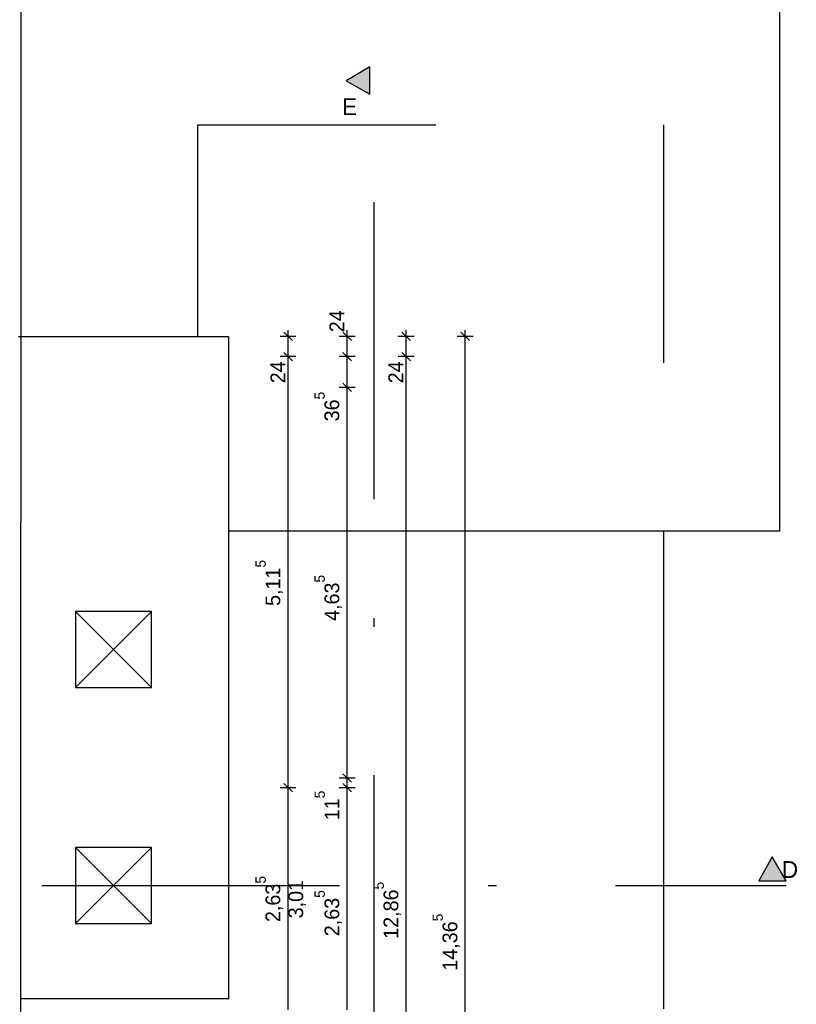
# Model space of a CAD drawing. Extents: x -28.8 to 46.3, y -2.8 to 85.1.
# Tile 13 of 16: x 36.8 to 46, y 33.9 to 45.6. Entities that reach past the tile are written whole.
import ezdxf

# ---------------------------------------------------------------- set-up
doc = ezdxf.new("R2010")
doc.units = 0
doc.header["$MEASUREMENT"] = 0
doc.linetypes.add('Strichlinie', pattern=[0.005644, 0.002822, -0.002822])
doc.linetypes.add('Strichpunktlinie', pattern=[0.006703, 0.003528, -0.001764, 0, -0.001411])
for name, color, linetype in [('2._OG_2_P_BM_ROHBAU', 7, 'Continuous'), ('2._OG_2_P_ZE_BILD', 7, 'Continuous'), ('2._OG_2_R_NT_AUSSENWAND', 7, 'Continuous'), ('2._OG_2_R_NT_DACH', 7, 'Continuous'), ('2._OG_2_R_NT_DECKE', 7, 'Continuous')]:
    doc.layers.add(name, color=color, linetype=linetype)
doc.styles.add('ERSTELLTER_STIL_1', font='txt')
doc.styles.add('ERSTELLTER_STIL_2', font='txt')

msp = doc.modelspace()

# ---------------------------------------------------------------- hatches: boundary and pattern name
at = {"layer": '2._OG_2_P_ZE_BILD', "linetype": 'Continuous', "lineweight": 18, "ltscale": 1000}
for points in [[(40.927, 44.741), (40.927, 45.062), (40.644, 44.899)], [(45.541, 35.407), (45.863, 35.407), (45.699, 35.69)]]:
    msp.add_hatch(color=9, dxfattribs=at).paths.add_polyline_path(points, flags=0)

# ---------------------------------------------------------------- linework, layer by layer
at = {"layer": '2._OG_2_P_BM_ROHBAU', "linetype": 'Continuous', "ltscale": 1000}
for p, q in [((40.05, 41.865), (39.863, 41.865)), ((40.007, 41.815), (39.907, 41.915)), ((39.957, 41.865), (39.957, 41.94)), ((39.957, 41.625), (39.957, 41.865)), ((40.75, 41.865), (40.563, 41.865)), ((40.707, 41.815), (40.607, 41.915)), ((40.657, 41.865), (40.657, 41.94)), ((40.657, 41.625), (40.657, 41.865)), ((41.45, 41.865), (41.263, 41.865)), ((41.407, 41.815), (41.307, 41.915)), ((41.357, 41.865), (41.357, 41.94)), ((41.357, 41.625), (41.357, 41.865)), ((42.15, 41.865), (41.963, 41.865)), ((42.107, 41.815), (42.007, 41.915)), ((42.057, 41.865), (42.057, 41.94)), ((42.057, 27.5), (42.057, 41.865)), ((40.05, 41.625), (39.863, 41.625)), ((39.907, 41.675), (40.007, 41.575)), ((39.957, 36.51), (39.957, 41.625)), ((40.75, 41.625), (40.563, 41.625)), ((40.607, 41.675), (40.707, 41.575)), ((40.657, 41.26), (40.657, 41.625)), ((41.45, 41.625), (41.263, 41.625)), ((41.307, 41.675), (41.407, 41.575)), ((41.357, 28.76), (41.357, 41.625)), ((40.75, 41.26), (40.563, 41.26)), ((40.607, 41.31), (40.707, 41.21)), ((40.657, 36.625), (40.657, 41.26)), ((40.75, 36.625), (40.563, 36.625)), ((40.607, 36.675), (40.707, 36.575)), ((40.657, 36.51), (40.657, 36.625)), ((40.05, 36.51), (39.863, 36.51)), ((39.907, 36.56), (40.007, 36.46)), ((39.957, 33.875), (39.957, 36.51)), ((40.75, 36.51), (40.563, 36.51)), ((40.607, 36.56), (40.707, 36.46)), ((40.657, 33.875), (40.657, 36.51))]:
    msp.add_line(p, q, dxfattribs=at)
at = {"layer": '2._OG_2_P_ZE_BILD', "color": 255, "linetype": 'Continuous', "lineweight": 18, "ltscale": 1000}
for p, q in [((40.927, 45.062), (40.644, 44.899)), ((40.927, 44.741), (40.927, 45.062)), ((40.644, 44.899), (40.927, 44.741)), ((45.699, 35.69), (45.541, 35.407)), ((45.863, 35.407), (45.699, 35.69)), ((45.541, 35.407), (45.863, 35.407))]:
    msp.add_line(p, q, dxfattribs=at)
at = {"layer": '2._OG_2_P_ZE_BILD', "linetype": 'Continuous', "ltscale": 1000}
for p, q in [((40.927, 45.062), (40.644, 44.899)), ((40.927, 44.741), (40.927, 45.062)), ((40.644, 44.899), (40.927, 44.741)), ((45.699, 35.69), (45.541, 35.407)), ((45.863, 35.407), (45.699, 35.69)), ((45.541, 35.407), (45.863, 35.407))]:
    msp.add_line(p, q, dxfattribs=at)
at = {"layer": '2._OG_2_P_ZE_BILD', "linetype": 'Strichpunktlinie', "ltscale": 1000}
for p, q in [((40.976, 26.326), (40.976, 45.062)), ((16.628, 35.35), (45.863, 35.35))]:
    msp.add_line(p, q, dxfattribs=at)
at = {"layer": '2._OG_2_R_NT_AUSSENWAND', "linetype": 'Strichlinie', "ltscale": 1000}
for p, q in [((38.885, 41.865), (38.885, 44.375)), ((38.885, 44.375), (44.41, 44.375)), ((44.41, 44.375), (44.41, 39.665)), ((36.76, 41.865), (38.885, 41.865))]:
    msp.add_line(p, q, dxfattribs=at)
at = {"layer": '2._OG_2_R_NT_DACH', "linetype": 'Continuous', "ltscale": 1000}
for p, q in [((36.785, 60), (36.785, 39.665)), ((45.785, 60), (45.785, 39.555)), ((36.785, 41.865), (39.25, 41.865)), ((39.25, 41.865), (39.25, 34.01)), ((36.785, 29.75), (36.785, 39.665)), ((45.785, 39.555), (39.25, 39.555)), ((44.41, 39.555), (44.41, 33.885)), ((36.785, 34.01), (39.257, 34.01))]:
    msp.add_line(p, q, dxfattribs=at)
at = {"layer": '2._OG_2_R_NT_DECKE', "linetype": 'Strichlinie', "ltscale": 1000}
for p, q in [((38.335, 38.6), (37.435, 38.6)), ((37.435, 38.6), (37.435, 37.7)), ((37.435, 37.7), (38.335, 38.6)), ((37.435, 38.6), (38.335, 37.7)), ((38.335, 37.7), (38.335, 38.6)), ((37.435, 37.7), (38.335, 37.7)), ((38.335, 35.8), (37.435, 35.8)), ((37.435, 35.8), (37.435, 34.9)), ((37.435, 34.9), (38.335, 35.8)), ((37.435, 35.8), (38.335, 34.9)), ((38.335, 34.9), (38.335, 35.8)), ((37.435, 34.9), (38.335, 34.9))]:
    msp.add_line(p, q, dxfattribs=at)
at = {"layer": '2._OG_2_R_NT_DECKE', "linetype": 'Continuous', "ltscale": 1000}
for p, q in [((38.335, 38.6), (37.435, 38.6)), ((37.435, 38.6), (37.435, 37.7)), ((37.435, 37.7), (38.335, 38.6)), ((37.435, 38.6), (38.335, 37.7)), ((38.335, 37.7), (38.335, 38.6)), ((37.435, 37.7), (38.335, 37.7)), ((38.335, 35.8), (37.435, 35.8)), ((37.435, 35.8), (37.435, 34.9)), ((37.435, 34.9), (38.335, 35.8)), ((37.435, 35.8), (38.335, 34.9)), ((38.335, 34.9), (38.335, 35.8)), ((37.435, 34.9), (38.335, 34.9))]:
    msp.add_line(p, q, dxfattribs=at)

# ---------------------------------------------------------------- texts
at = {"layer": '2._OG_2_P_BM_ROHBAU', "linetype": 'Continuous', "char_height": 0.175, "attachment_point": 7, "rotation": 90, "style": 'ERSTELLTER_STIL_2'}
for s, insert in [('{24}', (40.622, 41.915)), ('{24}', (39.922, 41.309)), ('{24}', (41.322, 41.309)), ('{36\\A1{\\H0.7x;\\S5^  ;}}', (40.565, 40.857)), ('{5,11\\A1{\\H0.7x;\\S5^  ;}}', (39.896, 38.667)), ('{4,63\\A1{\\H0.7x;\\S5^  ;}}', (40.596, 38.489)), ('{11\\A1{\\H0.7x;\\S5^  ;}}', (40.564, 36.124)), ('{2,63\\A1{\\H0.7x;\\S5^  ;}}', (39.896, 34.916)), ('{3,01}', (40.167, 34.96)), ('{2,63\\A1{\\H0.7x;\\S5^  ;}}', (40.596, 34.748)), ('{12,86\\A1{\\H0.7x;\\S5^  ;}}', (41.296, 34.717)), ('{14,36\\A1{\\H0.7x;\\S5^  ;}}', (41.996, 34.339))]:
    msp.add_mtext(s, dxfattribs=dict(at, insert=insert))
at = {"layer": '2._OG_2_P_ZE_BILD', "linetype": 'Continuous', "char_height": 0.2, "style": 'ERSTELLTER_STIL_1'}
for s, insert, attachment_point in [('{E}', (40.686, 44.691), 2), ('{D}', (45.813, 35.639), 1)]:
    msp.add_mtext(s, dxfattribs=dict(at, insert=insert, attachment_point=attachment_point))

doc.saveas('drawing.dxf')
